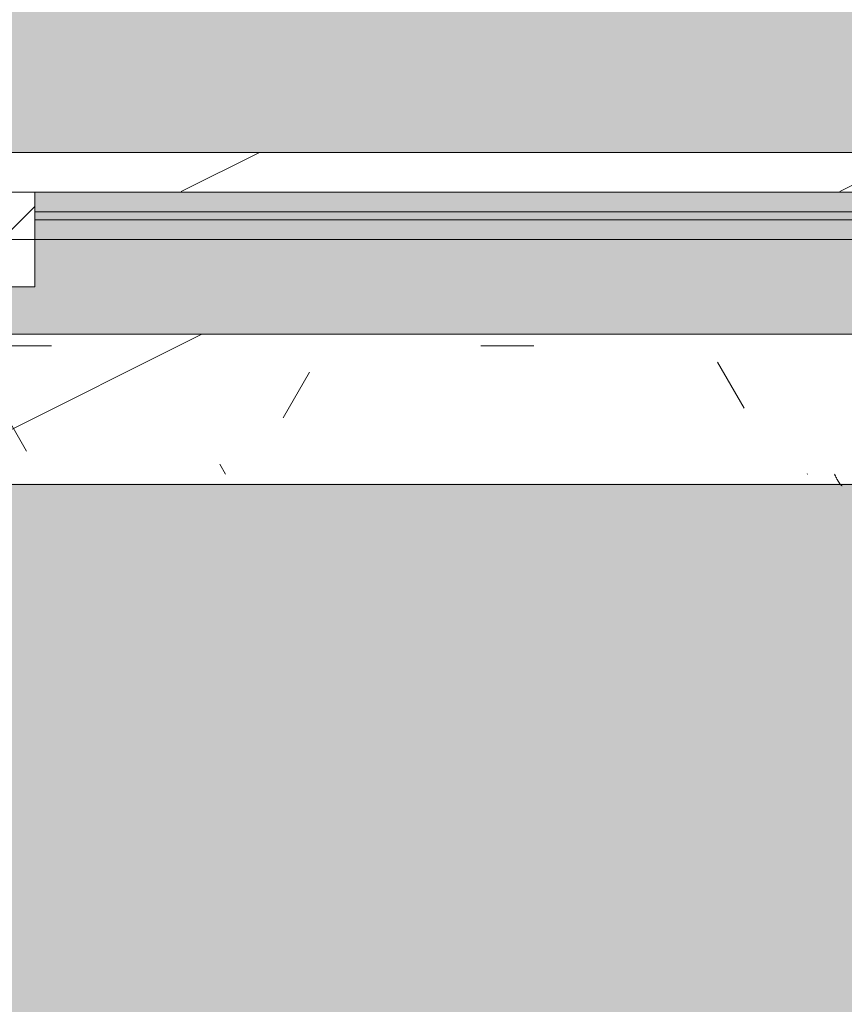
# Model space of a CAD drawing. Header units: millimetres. Extents: x 5980700 to 6194397, y -12939 to 2351883.
# Tile 44 of 124: x 6033453 to 6033974, y -8707 to -8084. Entities that reach past the tile are written whole.
import ezdxf

# ---------------------------------------------------------------- set-up
doc = ezdxf.new("R2010")
doc.units = ezdxf.units.MM
for name, color, linetype, lineweight in [('A-DOOR-FRAM', 31, 'Continuous', 18), ('A-DOOR-GLAZ', 31, 'Continuous', 9), ('A-FLOR-PATT', 8, 'Continuous', 18), ('A-GLAZ', 151, 'Continuous', 9), ('A-GLAZ-SILL', 1, 'Continuous', 9), ('A-WALL', 113, 'Continuous', 18), ('A-WALL-PATT', 111, 'Continuous', 25)]:
    doc.layers.add(name, color=color, linetype=linetype, lineweight=lineweight)

# ---------------------------------------------------------------- blocks, each defined once
blk = doc.blocks.new('FX-HRT-JANELA_CORRER-4FLS - 330x190cm-4FLS-ALU-3_0cmFolha 5-V25-PLANTA DE CAIMENTO DE PISOS - TÉRREO')
at = {"layer": 'A-DOOR-FRAM', "lineweight": 5}
h = blk.add_hatch(color=251, dxfattribs=at)
h.paths.add_polyline_path([(49.99999999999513, -47.49999999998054), (49.99999999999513, -59.9999999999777), (789.9999999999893, -59.9999999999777), (789.9999999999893, -47.49999999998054), (646.1029533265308, -47.49999999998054)])
h.paths.add_polyline_path([(49.99999999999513, -64.99999999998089), (49.99999999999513, -77.49999999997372), (789.9999999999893, -77.49999999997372), (789.9999999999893, -64.99999999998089), (646.1029533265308, -64.99999999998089)])
at = {"layer": 'A-DOOR-GLAZ', "lineweight": 5}
blk.add_hatch(color=255, dxfattribs=at).paths.add_polyline_path([(646.1029533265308, -59.9999999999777), (49.99999999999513, -59.9999999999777), (49.99999999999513, -64.99999999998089), (789.9999999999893, -64.99999999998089), (789.9999999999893, -59.9999999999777)])
at = {"layer": 'A-GLAZ', "lineweight": 5}
h = blk.add_hatch(color=251, dxfattribs=at)
h.paths.add_polyline_path([(1629.999999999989, 12.50000000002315), (-1629.999999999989, 12.50000000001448), (-1629.999999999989, -17.49999999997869), (-789.9999999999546, -17.49999999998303), (-789.999999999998, -47.49999999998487), (789.9999999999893, -47.49999999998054), (790.0000000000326, -17.49999999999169), (1629.999999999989, -17.49999999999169)])
h.paths.add_polyline_path([(-1629.999999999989, -47.49999999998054), (-1629.999999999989, -77.49999999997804), (-839.9999999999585, -77.49999999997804), (-839.9999999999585, -47.49999999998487), (-1579.999999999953, -47.49999999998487)])
h.paths.add_polyline_path([(1234.973589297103, -47.4999999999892), (840.0000000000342, -47.49999999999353), (840.0000000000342, -77.49999999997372), (1629.999999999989, -77.49999999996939), (1629.999999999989, -47.4999999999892), (1580.000000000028, -47.4999999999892)])
h = blk.add_hatch(dxfattribs=at)
h.set_pattern_fill('FP_44', color=256, style=0, pattern_type=2)
h.set_pattern_definition([(225, (-6222.366999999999, -8270.326), (449.0128060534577, -449.0128060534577), []), (225, (-6381.116999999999, -8270.326), (5.684341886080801e-14, -898.0256121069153), []), (225, (-6063.616999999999, -8270.326), (5.684341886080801e-14, -898.0256121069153), [])])
h.paths.add_polyline_path([(49.99999999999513, -47.49999999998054), (-4.331468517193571e-12, -47.49999999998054), (-4.331468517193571e-12, -77.49999999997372), (12.49999999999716, -77.49999999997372), (12.49999999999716, -72.49999999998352), (37.49999999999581, -72.49999999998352), (37.49999999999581, -77.49999999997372), (49.99999999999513, -77.49999999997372), (49.99999999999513, -59.9999999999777)])
h.paths.add_polyline_path([(840.0000000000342, -47.4999999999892), (789.9999999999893, -47.4999999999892), (789.9999999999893, -77.49999999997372), (840.0000000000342, -77.49999999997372), (840.0000000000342, -59.9999999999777)])
at = {"layer": 'A-DOOR-FRAM', "color": 250, "lineweight": 5}
for p, q in [((840.0000000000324, -17.50000000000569), (790.0000000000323, -17.50000000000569)), ((790.0000000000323, -17.50000000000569), (790.0000000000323, -47.50000000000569)), ((789.9999999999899, -77.49999999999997), (789.9999999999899, -47.49999999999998)), ((790.0000000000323, -47.50000000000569), (840.0000000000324, -47.50000000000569)), ((839.9999999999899, -77.49999999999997), (789.9999999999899, -77.49999999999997))]:
    blk.add_line(p, q, dxfattribs=at)
at = {"layer": 'A-DOOR-FRAM', "color": 90, "lineweight": 5}
for p, q in [((49.99999999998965, -47.49999999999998), (789.9999999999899, -47.49999999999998)), ((789.9999999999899, -77.49999999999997), (49.99999999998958, -77.49999999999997))]:
    blk.add_line(p, q, dxfattribs=at)
at = {"layer": 'A-DOOR-GLAZ', "color": 250, "lineweight": 5}
for p, q in [((49.99999999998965, -59.99999999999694), (789.9999999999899, -59.99999999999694)), ((789.9999999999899, -59.99999999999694), (789.9999999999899, -64.99999999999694)), ((789.9999999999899, -64.99999999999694), (49.99999999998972, -64.99999999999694))]:
    blk.add_line(p, q, dxfattribs=at)
at = {"layer": 'A-GLAZ', "color": 90, "lineweight": 5}
blk.add_line((1629.999999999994, 12.49999999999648), (-1630.000000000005, 12.49999999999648), dxfattribs=at)
blk = doc.blocks.new('FP_26-PLANTA DE CAIMENTO DE PISOS - TÉRREO')
at = {"layer": 'A-GLAZ-SILL', "color": 90, "lineweight": 5}
blk.add_line((1674.999999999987, 107.4999999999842), (-1674.999999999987, 107.4999999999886), dxfattribs=at)
at = {"layer": 'A-GLAZ-SILL', "lineweight": 5}
for p, q in [((279.7714747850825, 108.3310381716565), (279.9009629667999, 108.2496327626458)), ((279.9009629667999, 108.2496327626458), (280.030451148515, 108.1596092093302)), ((280.030451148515, 108.1596092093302), (280.1599393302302, 108.0610744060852)), ((280.1599393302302, 108.0610744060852), (280.2894275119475, 107.9541453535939)), ((280.2894275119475, 107.9541453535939), (280.4189156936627, 107.8389490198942)), ((280.4189156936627, 107.8389490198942), (280.54840387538, 107.7156221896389)), ((280.54840387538, 107.7156221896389), (280.6778920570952, 107.5843113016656)), ((280.6778920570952, 107.5843113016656), (280.8073802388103, 107.4451722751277)), ((280.8073802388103, 107.4451722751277), (280.9368684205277, 107.2983703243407)), ((280.9368684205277, 107.2983703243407), (281.0663566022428, 107.1440797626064)), ((281.0663566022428, 107.1440797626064), (281.195844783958, 106.9824837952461)), ((281.195844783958, 106.9824837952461), (281.3253329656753, 106.8137743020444)), ((281.3253329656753, 106.8137743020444), (281.4548211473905, 106.6381516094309)), ((281.4548211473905, 106.6381516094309), (281.5843093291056, 106.4558242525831)), ((281.5843093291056, 106.4558242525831), (281.713797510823, 106.2670087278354)), ((281.713797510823, 106.2670087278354), (281.8432856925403, 106.0719292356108)), ((281.8432856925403, 106.0719292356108), (281.9727738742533, 105.8708174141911)), ((281.9727738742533, 105.8708174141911), (282.1022620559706, 105.6639120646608)), ((282.1022620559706, 105.6639120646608), (282.2317502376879, 105.4514588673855)), ((282.2317502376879, 105.4514588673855), (282.3612384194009, 105.2337100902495)), ((282.3612384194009, 105.2337100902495), (282.4907266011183, 105.01092428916)), ((282.4907266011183, 105.01092428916), (282.6202147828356, 104.7833660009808)), ((282.6202147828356, 104.7833660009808), (282.7497029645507, 104.5513054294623)), ((282.7497029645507, 104.5513054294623), (282.879191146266, 104.315018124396)), ((282.879191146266, 104.315018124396), (283.0086793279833, 104.074784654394)), ((283.0086793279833, 104.074784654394), (283.1381675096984, 103.8308902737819)), ((283.1381675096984, 103.8308902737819), (283.2676556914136, 103.5836245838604)), ((283.2676556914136, 103.5836245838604), (283.3971438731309, 103.3332811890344)), ((283.3971438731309, 103.3332811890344), (283.5266320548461, 103.0801573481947)), ((283.5266320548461, 103.0801573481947), (283.6561202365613, 102.8245536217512)), ((283.6561202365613, 102.8245536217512), (283.7856084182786, 102.5667735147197)), ((283.7856084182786, 102.5667735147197), (283.9150965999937, 102.3071231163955)), ((283.9150965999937, 102.3071231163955), (284.0445847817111, 102.0459107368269)), ((284.0445847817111, 102.0459107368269), (284.1740729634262, 101.7834465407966)), ((284.1740729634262, 101.7834465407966), (284.3035611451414, 101.520042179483)), ((284.3035611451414, 101.520042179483), (284.4330493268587, 101.2560104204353)), ((284.4330493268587, 101.2560104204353), (284.5625375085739, 100.9916647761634))]:
    blk.add_line(p, q, dxfattribs=at)
blk = doc.blocks.new('CC_PEITORIL - PEITORIL-3910248-PLANTA DE CAIMENTO DE PISOS - TÉRREO')
at = {"layer": 'A-GLAZ-SILL', "lineweight": 5}
h = blk.add_hatch(dxfattribs=at)
h.set_pattern_fill('FP_45', color=256, style=0, pattern_type=2)
h.set_pattern_definition([(180, (-6222.366999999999, -8270.326), (-406.4, -101.6000000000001), [33.528, -271.272, 33.528, -1896.872]), (180, (-6222.366999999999, -8270.326), (-406.4, -101.6000000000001), [-338.328, -271.272, 33.528, -576.072, -1016]), (180, (-6222.366999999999, -8270.326), (-406.4, -101.6000000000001), [-1219.2, 33.528, -271.272, 33.528, -677.672]), (180, (-6222.366999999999, -8270.326), (-406.4, -101.6000000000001), [-1557.528, -169.672, 33.528, -474.472]), (300.0000000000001, (-6374.767, -8321.126), (291.188181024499, -301.1527240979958), [33.528, -271.272, 33.528, -1896.872]), (300.0000000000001, (-6374.767, -8321.126), (291.188181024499, -301.1527240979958), [-338.328, -271.272, 33.528, -576.072, -1016]), (300.0000000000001, (-6374.767, -8321.126), (291.188181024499, -301.1527240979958), [-1219.2, 33.528, -271.272, 33.528, -677.672]), (300.0000000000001, (-6374.767, -8321.126), (291.188181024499, -301.1527240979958), [-1557.528, -169.672, 33.528, -474.472]), (59.99999999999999, (-6425.566999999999, -8524.326), (115.2118189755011, 402.7527240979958), [33.528, -271.272, 33.528, -271.272, -1625.6]), (59.99999999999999, (-6425.566999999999, -8524.326), (115.2118189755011, 402.7527240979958), [-609.6, 33.528, -576.072, 33.528, -271.272, -711.2]), (59.99999999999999, (-6425.566999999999, -8524.326), (115.2118189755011, 402.7527240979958), [-1524, 33.528, -169.672, 33.528, -474.472])])
h.paths.add_polyline_path([(1674.999999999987, 100.9916647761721), (-1674.999999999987, 100.9916647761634), (-1674.999999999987, 77.50000000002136), (-1649.999999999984, 77.50000000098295), (-1649.999999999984, 12.50000000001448), (1649.999999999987, 12.50000000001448), (1649.999999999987, 77.50000000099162), (1674.999999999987, 77.50000000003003), (1674.999999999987, 80.27823564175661)])
h = blk.add_hatch(dxfattribs=at)
h.set_pattern_fill('FP_46', color=256, style=0, pattern_type=2)
h.set_pattern_definition([(36.87, (-6857.366999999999, -9857.826), (-4762.494328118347, -3175.008507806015), [793.75, -7143.75]), (26.565, (-7809.866999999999, -9381.576), (1587.501456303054, 1587.499067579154), [1774.879, -1774.879]), (18.435, (-7809.866999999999, -8587.826), (3174.997452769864, 1587.502903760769), [1004.024, -4016.092])])
h.paths.add_polyline_path([(1674.999999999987, 100.9916647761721), (-1674.999999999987, 100.9916647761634), (-1674.999999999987, 77.50000000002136), (-1649.999999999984, 77.50000000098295), (-1649.999999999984, 12.50000000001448), (1649.999999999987, 12.50000000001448), (1649.999999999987, 77.50000000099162), (1674.999999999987, 77.50000000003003), (1674.999999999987, 80.27823564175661)])
at = {"layer": 'A-GLAZ', "color": 90, "lineweight": 5}
blk.add_blockref('FP_26-PLANTA DE CAIMENTO DE PISOS - TÉRREO', (0, 0), dxfattribs=at)
blk = doc.blocks.new('BE-PMSa-MOD-ARQ-CONEXAODOFUTURO-EX-000-R_rvt-1-PLANTA DE CAIMENTO DE PISOS - TÉRREO')
at = {"layer": 'A-FLOR-PATT', "lineweight": 5}
h = blk.add_hatch(dxfattribs=at)
h.set_pattern_fill('FP_2', color=135, style=0, pattern_type=2)
h.set_pattern_definition([(0, (0, 0), (812.8, 203.2), [33.528, -576.072, 33.528, -576.072, -3251.2]), (0, (0, 0), (812.8, 203.2), [-1219.2, 33.528, -1185.672, 33.528, -576.072, -1422.4]), (0, (0, 0), (812.8, 203.2), [-3048, 33.528, -372.872, 33.528, -982.472]), (120, (304.8, 101.6), (-582.3763620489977, 602.3054481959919), [33.52799999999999, -576.0719999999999, 33.52799999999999, -576.0719999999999, -3251.199999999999]), (120, (304.8, 101.6), (-582.3763620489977, 602.3054481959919), [-1219.2, 33.52799999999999, -1185.672, 33.52799999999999, -576.0719999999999, -1422.4]), (120, (304.8, 101.6), (-582.3763620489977, 602.3054481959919), [-3048, 33.52799999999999, -372.8719999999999, 33.52799999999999, -982.4719999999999]), (240, (406.4, 508), (-230.4236379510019, -805.5054481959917), [33.528, -576.072, 33.528, -576.072, -3251.2]), (240, (406.4, 508), (-230.4236379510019, -805.5054481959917), [-1219.2, 33.528, -1185.672, 33.528, -576.072, -1422.4]), (240, (406.4, 508), (-230.4236379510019, -805.5054481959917), [-3048, 33.528, -372.872, 33.528, -982.472])])
h.paths.add_polyline_path([(13153.13200708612, -10125.84100563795), (14705.38782324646, -10125.84100563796), (14705.38782324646, -9779.8857164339), (14699.38782324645, -9779.8857164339), (14699.38782324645, -9763.237570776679), (14681.68558745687, -9763.757413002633), (14670.96395493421, -9768.482704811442), (14665.88782324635, -9780.73757077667), (14665.88782324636, -9856.278958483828), (14670.73620676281, -9865.0681674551), (14677.45883342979, -9868.493127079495), (14678.38782324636, -9869.242380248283), (14678.38782324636, -9881.040871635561), (14674.1436913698, -9882.10035906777), (14663.09686027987, -9878.012306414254), (14654.48340806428, -9869.156476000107), (14652.0250349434, -9859.981702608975), (14651.89263271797, -9855.73757077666), (14650.88782324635, -9855.73757077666), (14651.89263271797, -9780.73757077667), (14653.73085252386, -9770.127241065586), (14655.24199762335, -9764.487570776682), (14667.13782324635, -9752.591745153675), (14683.38782324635, -9748.23757077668), (14699.38782324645, -9748.23757077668), (14699.38782324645, -9731.589425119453), (14705.38782324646, -9731.589425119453), (14705.38782324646, -9705.737570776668), (14755.38782324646, -9705.737570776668), (14755.38782324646, -9754.737570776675), (14795.38782324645, -9754.737570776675), (14796.02424042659, -9756.737570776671), (14812.38782324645, -9756.737570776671), (14811.36426821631, -9815.737570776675), (14810.34779546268, -9815.737570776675), (14811.47778338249, -9818.171971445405), (14811.43015556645, -9819.291362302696), (14811.44856252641, -9820.918341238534), (14827.38782324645, -9827.197475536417), (14827.38782324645, -10125.84100563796), (21231.38515489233, -10125.84100563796), (21231.38515489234, 5919.158994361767), (12003.88515489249, 5918.472013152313), (12003.8851548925, 5447.158205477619), (12268.88333741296, 5447.158205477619), (12268.88333741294, 4674.158994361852), (15653.88333741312, 4674.158994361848), (15653.88333741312, 5447.158205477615), (15923.88333741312, 5447.15820547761), (15923.88333741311, 4674.158994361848), (19999.38682609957, 4674.158994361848), (19999.38682609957, 5447.158205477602), (20269.38682609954, 5447.158205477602), (20269.38682609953, 4280.731645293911), (20299.38682609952, 4280.731645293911), (20298.51487451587, 1530.731645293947), (20269.38682609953, 1530.731645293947), (20269.38682609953, 1143.558994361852), (20299.38682609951, 1143.558994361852), (20298.51487451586, -1606.441005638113), (20269.38682609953, -1606.441005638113), (20269.38682609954, -2040.191005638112), (20299.38682609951, -2040.191005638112), (20298.51487451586, -4790.191005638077), (20269.38682609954, -4790.191005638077), (20269.38682609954, -5273.941005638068), (20299.38682609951, -5273.941005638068), (20298.51487451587, -8023.941005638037), (20269.38682609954, -8023.941005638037), (20269.38682609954, -9308.841005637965), (19999.38682609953, -9308.841005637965), (19999.38682609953, -8513.841794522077), (19913.38333741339, -8513.841794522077), (19913.38333741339, -8347.825683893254), (19635.38599049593, -8347.825683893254), (19635.38599049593, -8377.825683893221), (16285.38599049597, -8376.953732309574), (16285.38599049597, -8347.825683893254), (15971.88333741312, -8347.825683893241), (15971.88333741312, -8513.84179452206), (15921.38515489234, -8513.84179452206), (15921.38515489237, -9312.594001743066), (15651.38515489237, -9312.594001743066), (15651.3851548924, -8513.84179452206), (15603.38515489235, -8513.841794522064), (15603.38515489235, -8377.825683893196), (12316.88333741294, -8377.82568389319), (12316.88333741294, -8513.841794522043), (12268.88333741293, -8513.841794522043), (12268.88333741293, -9312.59400174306), (11998.88333741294, -9312.59400174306), (11998.88333741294, -8513.841794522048), (11950.88333741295, -8513.841794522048), (11950.88333741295, -8347.825683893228), (11867.63333741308, -8347.825683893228), (11867.63333741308, -8377.82568389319), (8517.633337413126, -8376.953732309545), (8517.633337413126, -8347.825683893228), (8434.383337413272, -8347.825683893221), (8434.383337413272, -8468.841794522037), (8419.38333741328, -8468.841794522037), (8419.38333741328, -8498.841794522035), (8434.383337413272, -8498.841794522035), (8434.383337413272, -8513.841794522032), (8386.383337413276, -8513.841794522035), (8386.383337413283, -9312.594001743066), (8116.383337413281, -9312.594001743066), (8116.383337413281, -9125.841005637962), (2121.38333741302, -9125.841005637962), (2121.38333741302, -9312.594001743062), (1851.383337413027, -9312.594001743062), (1851.383337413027, -9125.841005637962), (-4143.616662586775, -9125.841005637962), (-4143.616662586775, -9312.594001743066), (-4413.616662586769, -9312.594001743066), (-4413.616662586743, -8513.841794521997), (-4461.61666258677, -8513.841794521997), (-4461.61666258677, -8498.841794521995), (-4446.616662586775, -8498.841794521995), (-4446.616662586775, -8468.841794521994), (-4461.61666258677, -8468.841794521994), (-4461.61666258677, -8347.825683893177), (-4547.366662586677, -8347.825683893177), (-4547.366662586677, -8377.825683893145), (-7897.36666258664, -8376.953732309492), (-7897.36666258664, -8347.825683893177), (-7983.116662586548, -8347.825683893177), (-7983.116662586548, -8513.841794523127), (-8031.114845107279, -8513.841794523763), (-8031.114845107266, -9308.841005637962), (-8301.114845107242, -9308.841005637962), (-8301.114845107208, -8513.84179452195), (-8349.116662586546, -8513.841794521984), (-8349.116662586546, -8347.825683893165), (-8354.864845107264, -8347.825683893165), (-8354.864845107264, -8377.825683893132), (-11704.86484510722, -8376.953732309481), (-11704.86484510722, -8347.825683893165), (-11710.61666258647, -8347.825683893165), (-11710.61666258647, -8513.841794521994), (-11758.61484510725, -8513.841794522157), (-11758.61484510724, -9308.841005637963), (-12028.61484510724, -9308.841005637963), (-12028.61484510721, -8513.841794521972), (-12076.61666258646, -8513.841794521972), (-12076.61666258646, -8347.825683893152), (-12498.61666258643, -8347.825683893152), (-12498.61666258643, -8377.82568389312), (-15848.61666258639, -8376.953732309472), (-15848.61666258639, -8347.825683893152), (-16270.61666258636, -8347.82568389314), (-16270.61666258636, -8513.841794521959), (-16356.6158860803, -8513.84179452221), (-16356.61588608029, -9308.841005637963), (-16626.61588608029, -9308.841005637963), (-16626.61588608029, -7987.079408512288), (-16656.61588608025, -7987.079408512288), (-16655.74393449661, -5237.079408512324), (-16626.61588608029, -5237.079408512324), (-16626.61588608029, -4803.341005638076), (-16656.61588608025, -4803.341005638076), (-16655.7439344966, -2053.341005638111), (-16626.61588608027, -2053.341005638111), (-16626.61588608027, -1620.841794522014), (-16656.61588608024, -1620.841794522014), (-16655.74393449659, 1129.158205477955), (-16626.61588608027, 1129.158205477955), (-16626.61588608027, 1534.158205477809), (-16656.61588608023, 1534.158205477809), (-16655.74393449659, 4284.158205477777), (-16626.61588608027, 4284.158205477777), (-16626.61588608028, 5479.158994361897), (-16356.61588608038, 5479.158994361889), (-16356.61588608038, 4674.158994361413), (-12028.61666258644, 4674.158994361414), (-12028.61666258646, 5447.158205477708), (-11733.61666258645, 5446.941285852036), (-11733.61666258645, 4674.158994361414), (-8301.114845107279, 4674.158994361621), (-8301.114845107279, 5447.158205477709), (-8031.114845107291, 5447.158205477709), (-8031.114845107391, 5919.158994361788), (-17588.61484510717, 5919.158994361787), (-17588.6148451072, -10125.84100563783), (8442.166919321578, -10125.84100563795)])
h.paths.add_polyline_path([(14664.88301377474, -9780.73757077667), (14665.63226694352, -9779.779781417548), (14664.44050548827, -9775.73581322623)])
h.paths.add_polyline_path([(-16089.6590788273, -8758.10531785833), (-16115.54098333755, -8754.697900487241), (-16139.6590788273, -8744.707858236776), (-16160.36975694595, -8728.815995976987), (-16176.26161920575, -8708.105317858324), (-16186.2516614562, -8683.987222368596), (-16189.6590788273, -8658.105317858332), (-16186.2516614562, -8632.223413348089), (-16176.26161920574, -8608.105317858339), (-16160.36975694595, -8587.39463973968), (-16139.6590788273, -8571.502777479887), (-16115.54098333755, -8561.512735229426), (-16089.6590788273, -8558.105317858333), (-16063.77717431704, -8561.512735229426), (-16039.65907882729, -8571.502777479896), (-16018.94840070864, -8587.394639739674), (-16003.05653844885, -8608.105317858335), (-15993.06649619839, -8632.22341334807), (-15989.6590788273, -8658.105317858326), (-15993.06649619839, -8683.987222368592), (-16003.05653844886, -8708.10531785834), (-16018.94840070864, -8728.815995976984), (-16039.65907882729, -8744.707858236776), (-16063.77717431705, -8754.697900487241)])
h.paths.add_polyline_path([(19732.71217533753, -8754.668450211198), (19706.83027082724, -8751.260990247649), (19682.71217533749, -8741.270823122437), (19660.00862136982, -8722.781563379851), (19646.10963495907, -8704.667825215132), (19636.11959270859, -8680.54942825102), (19632.71217533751, -8648.664394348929), (19632.71217533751, -8622.782813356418), (19636.11959270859, -8596.901232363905), (19646.10963495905, -8572.783438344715), (19662.00149721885, -8552.073019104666), (19682.71217533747, -8536.181355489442), (19706.83027082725, -8526.191438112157), (19732.7121753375, -8522.784063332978), (19758.59407984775, -8526.191438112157), (19782.71217533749, -8536.181355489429), (19803.42285345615, -8552.073019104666), (19819.31471571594, -8572.783438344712), (19829.30475796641, -8596.901232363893), (19832.7121753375, -8628.39034617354), (19832.7121753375, -8654.66720021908), (19827.88084468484, -8683.987101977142), (19816.67739151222, -8708.104895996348), (19803.42285345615, -8725.378762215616), (19782.71217533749, -8741.27082312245), (19758.59407984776, -8751.260990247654)])
h.paths.add_polyline_path([(15648.38515489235, -8468.841794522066), (15650.88333741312, -8468.841794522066), (15650.88333741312, -8347.825683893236), (15648.38515489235, -8347.825683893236), (15648.38515489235, -8375.919436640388)])
h.paths.add_polyline_path([(-15957.766248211, 4689.65210732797), (-15964.016248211, 4691.326789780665), (-15966.60508297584, 4693.313272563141), (-15969.84032103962, 4698.916869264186), (-15969.84032103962, 4705.387345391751), (-15966.60508297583, 4710.990942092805), (-15961.00148627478, 4714.226180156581), (-15954.53101014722, 4714.226180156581), (-15948.92741344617, 4710.990942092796), (-15945.69217538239, 4705.387345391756), (-15945.69217538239, 4698.916869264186), (-15948.92741344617, 4693.313272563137), (-15954.53101014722, 4690.078034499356)])
h.paths.add_polyline_path([(19572.98503538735, 4699.192323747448), (19566.73503538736, 4700.867006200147), (19564.14620062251, 4702.853488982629), (19560.91096255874, 4708.45708568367), (19560.91096255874, 4714.927561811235), (19564.14620062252, 4720.531158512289), (19569.74979732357, 4723.766396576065), (19576.22027345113, 4723.766396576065), (19581.82387015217, 4720.53115851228), (19585.05910821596, 4714.927561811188), (19585.05910821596, 4708.457085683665), (19581.82387015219, 4702.853488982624), (19576.22027345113, 4699.618250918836)])
h.paths.add_polyline_path([(19732.7121753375, 4730.240264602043), (19706.83027082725, 4733.647681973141), (19682.7121753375, 4743.637724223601), (19662.00149721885, 4759.529586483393), (19646.10963495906, 4780.240264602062), (19636.11959270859, 4804.358360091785), (19632.71217533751, 4830.240264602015), (19636.11959270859, 4856.122169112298), (19646.10963495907, 4880.240264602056), (19662.00149721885, 4900.950942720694), (19682.7121753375, 4916.84280498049), (19706.83027082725, 4926.832847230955), (19732.7121753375, 4930.240264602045), (19758.59407984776, 4926.832847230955), (19782.71217533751, 4916.842804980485), (19803.42285345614, 4900.950942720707), (19819.31471571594, 4880.240264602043), (19829.30475796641, 4856.122169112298), (19832.7121753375, 4830.24026460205), (19829.30475796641, 4804.358360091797), (19819.31471571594, 4780.240264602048), (19803.42285345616, 4759.529586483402), (19782.71217533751, 4743.63772422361), (19758.59407984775, 4733.647681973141)])
h.paths.add_polyline_path([(-16089.6590788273, 4736.408178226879), (-16115.54098333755, 4739.815595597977), (-16139.6590788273, 4749.805637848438), (-16160.36975694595, 4765.697500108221), (-16176.26161920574, 4786.408178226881), (-16186.2516614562, 4810.526273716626), (-16189.6590788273, 4836.408178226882), (-16186.2516614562, 4862.29008273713), (-16176.26161920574, 4886.408178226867), (-16160.36975694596, 4907.118856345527), (-16139.6590788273, 4923.010718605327), (-16115.54098333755, 4933.000760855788), (-16089.6590788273, 4936.408178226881), (-16063.77717431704, 4933.000760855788), (-16039.6590788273, 4923.010718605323), (-16018.94840070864, 4907.118856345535), (-16003.05653844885, 4886.408178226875), (-15993.06649619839, 4862.29008273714), (-15989.6590788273, 4836.408178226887), (-15993.06649619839, 4810.526273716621), (-16003.05653844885, 4786.408178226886), (-16018.94840070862, 4765.697500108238), (-16039.6590788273, 4749.805637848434), (-16063.77717431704, 4739.815595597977)])
h = blk.add_hatch(dxfattribs=at)
h.set_pattern_fill('FP_109', color=133, style=0, pattern_type=2)
h.set_pattern_definition([(49.99999999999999, (0, 0), (182.184668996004, -15.93908553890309), [19.05, -209.55]), (355, (0, 0), (-35.24242749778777, 191.0566080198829), [15.24, -167.64]), (100.451, (15.182, -1.328), (146.9425016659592, 175.1166878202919), [16.19, -178.09]), (46.184, (0, 50.8), (271.0788941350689, -42.04327417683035), [28.575, -314.325]), (96.636, (22.59, 47.297), (237.4025071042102, 247.4272132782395), [24.285, -267.135]), (351.184, (0, 50.8), (237.404605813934, 247.4251178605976), [22.86, -251.46]), (21, (25.4, 38.1), (151.6148798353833, -102.2655185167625), [19.05, -209.55]), (326, (25.4, 38.1), (61.80235996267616, 184.1877424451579), [15.24, -167.64]), (71.45100000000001, (38.035, 29.578), (213.4170626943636, 81.92136778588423), [16.19, -178.09]), (37.50000000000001, (0, 0), (3.08832282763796, 84.55507579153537), [8.382, -157.226, 8.382, -161.798, -168.275]), (37.50000000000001, (0, 0), (3.08832282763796, 84.55507579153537), [-335.788, 8.382, -159.893]), (7.499999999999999, (0, 0), (66.81943811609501, 100.1807470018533), [8.382, -88.646, 8.382, -153.416, -64.135]), (7.499999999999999, (0, 0), (66.81943811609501, 100.1807470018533), [-258.826, 8.382, -55.753]), (327.5, (-56.642, 0), (135.5904877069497, -5.7289126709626), [8.382, -55.118, 8.382, -189.738, -262.89]), (327.5, (-56.642, 0), (135.5904877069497, -5.7289126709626), [-261.62, 8.382, -254.508]), (317.5, (-82.042, 0), (148.1288864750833, 25.42676126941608), [8.382, -74.168, 8.382, -123.19, -186.69]), (317.5, (-82.042, 0), (148.1288864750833, 25.42676126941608), [-214.122, 8.382, -178.308])])
h.paths.add_polyline_path([(-4441.627696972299, -8177.825683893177), (-4441.627696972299, -8167.82568389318), (-4451.627696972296, -8167.82568389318), (-4451.627696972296, -8177.825683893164)])
h.paths.add_polyline_path([(20075.50989163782, -8167.825683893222), (20089.3868260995, -8167.825683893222), (20089.38682609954, -5194.841794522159), (19913.38333741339, -5194.841794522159), (19913.38333741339, -4838.84179452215), (20089.38682609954, -4838.841794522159), (20089.38682609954, -2003.841794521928), (19923.3833374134, -2003.841794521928), (19923.38333741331, -1915.841005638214), (15956.88333741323, -1915.841005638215), (15956.88333741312, -2008.841794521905), (15620.88333741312, -2008.841794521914), (15620.88333741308, -1915.841005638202), (12301.88333741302, -1915.841005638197), (12301.88333741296, -2008.841794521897), (11965.88333741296, -2008.84179452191), (11965.88333741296, -1915.841005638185), (9479.379702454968, -1915.841005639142), (9479.379702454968, -1900.841005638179), (8579.379702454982, -1900.841005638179), (8579.379702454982, -2050.841005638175), (11830.88333741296, -2050.841005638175), (11830.88333741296, -2143.841794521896), (12436.88333741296, -2143.841794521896), (12436.88333741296, -2050.84100563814), (15485.88333741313, -2050.841005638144), (15485.88333741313, -2143.841794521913), (16091.88333741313, -2143.841794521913), (16091.88333741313, -2050.841005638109), (19788.3833374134, -2050.841005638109), (19788.3833374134, -2138.841794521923), (19964.38682609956, -2138.841794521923), (19964.38682609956, -4713.841794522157), (19788.3833374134, -4713.841794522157), (19788.3833374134, -5319.841794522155), (19964.38682609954, -5319.841794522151), (19964.38682609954, -8042.825683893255), (8511.785154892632, -8042.825683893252), (8511.785154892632, -4063.84179452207), (8559.379702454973, -4063.841794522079), (8559.379702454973, -3457.84179452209), (8511.785154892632, -3457.84179452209), (8511.785154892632, -2770.84100563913), (8500.374635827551, -2770.84100563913), (8500.374635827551, -2640.841005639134), (8511.785154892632, -2640.841005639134), (8511.785154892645, -2138.841794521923), (8549.379702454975, -2138.826511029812), (8549.379702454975, -1900.841005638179), (8539.379702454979, -1900.841005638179), (8539.379702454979, -1915.841005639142), (8424.379702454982, -1915.841005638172), (8424.379702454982, -2003.841794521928), (8386.785154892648, -2003.841794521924), (8386.785154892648, -3582.841794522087), (8434.379702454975, -3582.841794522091), (8434.379702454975, -3938.841794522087), (8386.78515489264, -3938.841794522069), (8386.78515489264, -8167.825683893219), (19983.39944753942, -8167.825683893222)])
h.paths.add_polyline_path([(-4451.627696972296, -8167.82568389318), (-4451.627696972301, -1915.841005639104), (-4556.62769697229, -1915.841005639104), (-4556.62769697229, -1900.841005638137), (-4566.627696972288, -1900.841005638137), (-4566.627696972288, -2740.841005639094), (-4556.627696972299, -2740.841005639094), (-4556.627696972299, -2751.841005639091), (-4536.622630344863, -2751.841005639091), (-4536.622630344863, -2640.841005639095), (-4517.622630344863, -2640.841005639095), (-4517.622630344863, -2770.841005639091), (-4556.627696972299, -2770.841005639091), (-4556.627696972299, -2780.841005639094), (-4566.627696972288, -2780.841005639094), (-4566.627696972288, -2820.841005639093), (-4576.627696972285, -2820.841005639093), (-4576.627696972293, -8042.825683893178), (-16321.61588607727, -8042.825683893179), (-16321.61588608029, -5319.841794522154), (-16145.61666258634, -5319.841794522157), (-16145.61666258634, -4713.841794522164), (-16321.61588608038, -4713.841794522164), (-16321.61588608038, -2138.841794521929), (-16145.61666258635, -2138.841794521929), (-16145.61666258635, -2050.841005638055), (-12201.61666258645, -2050.841005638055), (-12201.61666258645, -2138.841794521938), (-11585.61666258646, -2138.841794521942), (-11585.61666258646, -2050.841005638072), (-8474.116662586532, -2050.841005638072), (-8474.116662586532, -2138.841794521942), (-7858.116662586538, -2138.841794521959), (-7858.116662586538, -2050.841005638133), (-4596.627696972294, -2049.966749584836), (-4596.627696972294, -1900.841005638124), (-5496.627696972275, -1900.841005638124), (-5496.627696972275, -1915.841005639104), (-7993.116662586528, -1915.841005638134), (-7993.116662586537, -2003.841794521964), (-8339.116662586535, -2003.841794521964), (-8339.116662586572, -1915.841005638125), (-11720.6166625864, -1915.841005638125), (-11720.61666258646, -2003.841794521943), (-12066.61666258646, -2003.841794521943), (-12066.61666258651, -1915.841005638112), (-16280.61666258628, -1915.841005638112), (-16280.61666258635, -2003.84179452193), (-16446.61588608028, -2003.84179452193), (-16446.61588608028, -4838.841794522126), (-16270.61666258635, -4838.841794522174), (-16270.61666258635, -5194.841794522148), (-16446.61588608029, -5194.841794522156), (-16446.61588608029, -8167.825683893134), (-4512.987072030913, -8167.825683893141)])
h.paths.add_polyline_path([(-6183.614845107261, -327.1176804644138), (-6183.612822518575, -327.1195872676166), (-6151.433903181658, -327.1195872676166)])
h.paths.add_polyline_path([(-6183.614845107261, -1157.117680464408), (-6183.612822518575, -1157.119587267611), (-6174.673446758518, -1157.119587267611)])
h.paths.add_polyline_path([(9914.343509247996, -1770.841005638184), (10006.38515489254, -1770.841005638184), (10006.38515489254, -14.61798700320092), (9529.379702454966, -14.61798700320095), (9529.379702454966, -29.61798700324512), (9479.379702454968, -29.61798700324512), (9479.379702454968, -14.61798700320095), (8539.379702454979, -14.617987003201), (8539.379702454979, -29.61798700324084), (8489.37970245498, -28.80444696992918), (8489.37970245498, -14.617987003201), (-2271.114845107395, -14.6179870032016), (-2271.114845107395, -29.61036006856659), (-2321.114845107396, -29.61036006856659), (-2321.114845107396, -14.6179870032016), (-3061.11484510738, -14.61798700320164), (-3061.11484510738, -29.6103600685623), (-3111.114845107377, -29.61036006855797), (-3111.114845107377, -14.61798700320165), (-3280.616662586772, -14.61798700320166), (-3280.616662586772, -29.61036006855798), (-3330.616662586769, -29.61036006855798), (-3330.616662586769, -14.61798700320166), (-4070.616662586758, -14.6179870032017), (-4070.616662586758, -29.61036006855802), (-4120.616662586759, -29.61036006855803), (-4120.616662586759, -14.6179870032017), (-4506.627696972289, -14.61798700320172), (-4506.627696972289, -29.61036006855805), (-4556.62769697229, -29.61036006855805), (-4556.62769697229, -14.61798700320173), (-5496.627696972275, -14.61798700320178), (-5496.627696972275, -29.61036006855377), (-5546.627696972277, -29.61036006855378), (-5546.627696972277, -14.61798700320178), (-6183.614845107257, -14.61798700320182), (-6183.614845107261, -1770.841005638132), (-5546.627696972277, -1770.841005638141), (-5546.627696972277, -1755.841005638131), (-5496.627696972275, -1755.841005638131), (-5496.627696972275, -1770.841005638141), (-4556.62769697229, -1770.841005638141), (-4556.62769697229, -1755.841005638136), (-4506.627696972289, -1755.841005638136), (-4506.627696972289, -1770.841005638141), (-4436.616662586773, -1770.841005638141), (-4436.616662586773, -1682.841794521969), (-4120.616662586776, -1682.841794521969), (-4120.616662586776, -1770.841005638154), (-1313.614873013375, -1770.841005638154), (-1313.614873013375, -1755.841005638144), (-1243.614873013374, -1755.841005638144), (-1243.614873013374, -1770.841005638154), (-403.6148730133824, -1770.841005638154), (-403.6148730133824, -1755.841005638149), (-333.6148730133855, -1755.841005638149), (-333.6148730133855, -1770.841005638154), (748.3833374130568, -1770.841005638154), (748.3833374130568, -1755.841005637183), (818.3833374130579, -1755.841005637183), (818.3833374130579, -1770.841005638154), (1678.38333741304, -1770.841005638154), (1678.38333741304, -1620.841005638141), (-3970.61666258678, -1620.841005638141), (-3970.61666258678, -1532.841794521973), (-4586.616662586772, -1532.841794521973), (-4586.616662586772, -1620.841005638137), (-6033.61484510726, -1620.841005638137), (-6033.61484510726, -164.6179870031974), (9856.385154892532, -164.6179870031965), (9856.385154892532, -1620.841005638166), (8559.379702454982, -1620.841005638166), (8559.379702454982, -1532.841794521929), (7943.379702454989, -1532.841794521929), (7943.379702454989, -1620.841005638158), (2294.383337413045, -1620.970226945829), (2294.383337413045, -1770.841005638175), (3154.383337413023, -1770.841005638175), (3154.383337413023, -1755.841005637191), (3224.383337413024, -1755.841005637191), (3224.383337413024, -1770.841005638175), (4236.385126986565, -1770.841005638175), (4236.385126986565, -1755.841005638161), (4306.385126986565, -1755.841005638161), (4306.385126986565, -1770.841005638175), (5146.385126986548, -1770.841005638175), (5146.385126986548, -1755.841005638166), (5216.38512698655, -1755.841005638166), (5216.38512698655, -1770.841005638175), (8093.379702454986, -1770.841005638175), (8093.379702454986, -1682.841794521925), (8409.379702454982, -1682.841794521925), (8409.379702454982, -1770.841005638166), (8489.37970245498, -1770.841005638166), (8489.37970245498, -1755.841005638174), (8539.379702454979, -1755.841005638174), (8539.379702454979, -1770.841005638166), (9479.379702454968, -1770.841005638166), (9479.379702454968, -1755.841005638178), (9529.379702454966, -1755.841005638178), (9529.379702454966, -1770.841005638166), (9856.385154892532, -1770.841005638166)])
h.paths.add_polyline_path([(2264.383337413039, -1770.841005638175), (2264.383337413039, -1527.841794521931), (1708.383337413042, -1527.841794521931), (1708.383337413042, -1770.841005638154), (1718.38333741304, -1770.841005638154), (1718.38333741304, -1755.841005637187), (1788.383337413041, -1755.841005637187), (1788.383337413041, -1770.841005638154), (1833.383337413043, -1770.841005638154), (1833.383337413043, -1677.841794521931), (2139.383337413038, -1677.841794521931), (2139.383337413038, -1770.841005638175), (2184.38333741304, -1770.841005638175), (2184.38333741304, -1755.841005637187), (2254.383337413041, -1755.841005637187), (2254.383337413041, -1770.841005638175), (2259.025241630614, -1770.841005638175)])
h.paths.add_polyline_path([(16686.35582290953, -1755.841005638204), (19923.38333741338, -1755.841005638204), (19923.3833374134, -1667.841794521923), (20089.38682609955, -1667.841794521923), (20089.38682609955, 1166.15820547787), (19913.38333741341, 1166.158205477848), (19913.38333741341, 1522.158205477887), (20089.38682609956, 1522.158205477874), (20089.38682609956, 4296.158205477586), (19913.3833374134, 4296.158205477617), (19913.38333741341, 4461.658994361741), (15971.88333741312, 4461.658994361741), (15971.88333741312, 4296.158205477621), (15605.88333741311, 4296.158205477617), (15605.88333741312, 4461.658994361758), (12316.88333741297, 4461.658994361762), (12316.88333741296, 4296.158205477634), (11950.88333741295, 4296.158205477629), (11950.88333741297, 4461.658994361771), (8424.379702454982, 4461.658994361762), (8424.379702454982, 140.3820129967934), (8489.37970245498, 140.3820129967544), (8489.37970245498, 130.3820129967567), (8539.379702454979, 130.382012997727), (8539.379702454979, 115.3820129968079), (8549.379702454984, 115.3820129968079), (8549.379702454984, 955.3820129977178), (8539.379702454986, 955.3820129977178), (8539.379702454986, 966.3820129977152), (8519.374635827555, 966.382012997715), (8519.374635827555, 855.3820129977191), (8500.374635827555, 855.3820129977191), (8500.374635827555, 985.382012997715), (8539.379702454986, 985.3820129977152), (8539.379702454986, 995.3820129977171), (8549.379702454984, 995.3820129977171), (8549.379702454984, 4336.658994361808), (11825.88333741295, 4336.658994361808), (11825.88333741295, 4171.158205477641), (12441.88333741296, 4171.158205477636), (12441.88333741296, 4336.658994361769), (15480.88333741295, 4336.658994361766), (15480.88333741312, 4171.158205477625), (16096.88333741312, 4171.15820547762), (16097.48518693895, 4336.658994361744), (19788.3833374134, 4336.658994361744), (19788.38333741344, 4171.158205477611), (19964.38682609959, 4171.158205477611), (19964.38682609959, 1647.158205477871), (19788.38333741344, 1647.158205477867), (19788.38333741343, 1041.158205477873), (19964.38682609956, 1041.158205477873), (19964.38682609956, -1532.841794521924), (19788.38333741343, -1532.841794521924), (19788.38333741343, -1620.841005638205), (16091.88333741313, -1620.841005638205), (16091.88333741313, -1527.84179452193), (15485.88333741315, -1527.841794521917), (15485.88333741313, -1620.841005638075), (12436.88333741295, -1620.841005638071), (12436.88333741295, -1527.841794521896), (11830.88333741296, -1527.841794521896), (11830.88333741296, -1620.841005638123), (10286.38515489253, -1620.841005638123), (10286.38515489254, 265.3820129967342), (8579.379702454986, 265.3820129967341), (8579.379702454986, 115.3820129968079), (9479.379702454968, 115.3820129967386), (9479.379702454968, 130.3820129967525), (9509.37970245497, 130.3820129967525), (9509.37970245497, 140.3820129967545), (10161.38515489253, 140.3820129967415), (10161.38515489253, -1755.841005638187), (11965.88333741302, -1755.841005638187), (11965.88333741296, -1662.841794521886), (12301.88333741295, -1662.84179452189), (12301.88333741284, -1755.841005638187), (15620.88333741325, -1755.841005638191), (15620.88333741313, -1662.841794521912), (15956.88333741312, -1662.841794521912), (15956.88333741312, -1755.841005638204), (16417.78746090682, -1755.841005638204)])
h.paths.add_polyline_path([(-6868.469615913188, -1755.841005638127), (-6338.614845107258, -1755.841005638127), (-6338.614845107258, 140.3896399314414), (-5546.627696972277, 140.3896399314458), (-5546.627696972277, 130.3896399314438), (-5496.627696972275, 130.389639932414), (-5496.627696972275, 115.3896399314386), (-4596.627696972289, 115.3896399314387), (-4596.627696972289, 265.3896399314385), (-6463.614845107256, 265.3896399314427), (-6463.614845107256, -1620.841005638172), (-7858.116662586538, -1620.841005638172), (-7858.116662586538, -1532.841794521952), (-8474.116662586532, -1532.841794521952), (-8474.116662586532, -1620.84100563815), (-11585.61666258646, -1620.84100563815), (-11585.61666258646, -1532.841794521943), (-12201.61666258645, -1532.841794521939), (-12201.61666258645, -1620.841005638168), (-16145.61666258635, -1620.841005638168), (-16145.61666258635, -1532.841794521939), (-16321.61588608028, -1532.841794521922), (-16321.61588608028, 1041.158205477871), (-16145.61666258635, 1041.158205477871), (-16145.61666258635, 1647.158205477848), (-16321.6158860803, 1647.158205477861), (-16321.6158860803, 4171.158205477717), (-16145.61666258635, 4171.158205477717), (-16145.61666258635, 4337.158913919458), (-12201.61666258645, 4337.158913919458), (-12201.61666258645, 4171.158205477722), (-11585.61666258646, 4171.158205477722), (-11585.61666258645, 4337.158913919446), (-8474.116662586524, 4337.158913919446), (-8474.116662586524, 4171.158205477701), (-7858.116662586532, 4171.158205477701), (-7858.116662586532, 4337.158913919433), (-4576.627696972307, 4337.158913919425), (-4576.627696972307, 1035.389639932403), (-4566.627696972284, 1035.389639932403), (-4566.627696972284, 995.3896399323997), (-4556.62769697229, 995.3896399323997), (-4556.62769697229, 985.3896399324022), (-4517.622630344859, 985.3896399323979), (-4517.622630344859, 855.389639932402), (-4536.622630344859, 855.389639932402), (-4536.622630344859, 966.3896399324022), (-4556.62769697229, 966.3896399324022), (-4556.62769697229, 955.3896399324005), (-4566.627696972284, 955.3896399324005), (-4566.627696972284, 115.3896399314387), (-4556.62769697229, 115.3896399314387), (-4556.62769697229, 130.3896399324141), (-4506.627696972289, 130.3896399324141), (-4506.627696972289, 140.3896399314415), (-4451.627696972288, 140.3896399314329), (-4451.711295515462, 4461.658994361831), (-7983.116662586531, 4461.65899436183), (-7983.116662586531, 4296.158205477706), (-8349.116662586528, 4296.158205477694), (-8349.200261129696, 4461.658994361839), (-11710.61666258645, 4461.658994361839), (-11710.61666258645, 4296.158205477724), (-12076.61666258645, 4296.158205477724), (-12076.7002611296, 4461.658994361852), (-16280.61666258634, 4461.658994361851), (-16280.61666258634, 4306.158205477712), (-16446.61588608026, 4306.158205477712), (-16446.61588608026, 1512.158205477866), (-16280.61666258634, 1512.158205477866), (-16280.61666258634, 1497.158205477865), (-16270.61666258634, 1497.158205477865), (-16270.61666258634, 1166.158205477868), (-16446.61588608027, 1166.158205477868), (-16446.61588608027, -1667.841794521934), (-16280.61666258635, -1667.841794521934), (-16280.61666258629, -1755.841005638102), (-12066.61666258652, -1755.841005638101), (-12066.61666258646, -1667.841794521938), (-11720.61666258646, -1667.841794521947), (-11720.61666258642, -1755.841005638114), (-8339.116662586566, -1755.841005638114), (-8339.116662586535, -1667.841794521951), (-7993.116662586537, -1667.841794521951), (-7993.116662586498, -1755.841005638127), (-7457.340251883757, -1755.841005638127)])
h.paths.add_polyline_path([(10006.38316409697, -1157.11958726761), (10006.38515489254, -1157.117680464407), (9997.443780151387, -1157.11958726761)])
h.paths.add_polyline_path([(10006.38316409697, -327.1195872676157), (10006.38515489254, -327.1176804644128), (9997.443780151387, -327.1195872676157)])
h.paths.add_polyline_path([(7264.425647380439, 115.3820129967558), (7919.878136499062, 115.3820129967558), (7919.878136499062, 265.3820129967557), (6363.379702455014, 265.3820129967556), (6363.379702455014, 115.3820129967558)])
h.paths.add_polyline_path([(6323.379702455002, 115.3820129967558), (6333.379702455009, 115.3820129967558), (6333.379702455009, 265.3820129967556), (2116.385126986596, 265.3820129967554), (2116.385126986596, 1037.158205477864), (2296.38333741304, 1037.158205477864), (2296.38333741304, 1651.158205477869), (2116.385126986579, 1651.158205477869), (2116.385126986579, 2814.158994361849), (1966.385126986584, 2814.158994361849), (1966.385126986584, 2804.158994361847), (1981.385126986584, 2804.158994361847), (1981.385126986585, 1516.158205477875), (2161.383337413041, 1516.158205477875), (2161.383337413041, 1172.158205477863), (1981.385126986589, 1172.158205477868), (1981.385126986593, 130.382012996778), (6323.379702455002, 130.3820129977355)])
h.paths.add_polyline_path([(7949.878136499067, 115.3820129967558), (7963.379702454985, 115.3820129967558), (7963.379702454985, 130.3820129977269), (8078.379702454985, 130.3820129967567), (8078.379702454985, 296.3913006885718), (8254.379702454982, 296.4037829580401), (8254.379702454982, 1172.158205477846), (8076.38333741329, 1172.158205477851), (8076.38333741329, 1516.158205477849), (8254.379702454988, 1516.158205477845), (8254.379702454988, 4306.158205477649), (8078.383337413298, 4306.158205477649), (8078.383337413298, 4471.658994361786), (7658.883337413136, 4471.658994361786), (7658.883337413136, 4476.658994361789), (7618.883337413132, 4476.658994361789), (7618.883337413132, 4486.658994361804), (2618.883337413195, 4486.658994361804), (2618.883337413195, 4476.658994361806), (2578.8833374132, 4476.658994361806), (2578.8833374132, 4471.658994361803), (2159.383337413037, 4471.658994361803), (2159.383337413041, 4306.158205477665), (1981.385126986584, 4306.158205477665), (1981.385126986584, 3744.158994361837), (1966.385126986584, 3744.158994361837), (1966.385126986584, 2844.158994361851), (2116.385126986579, 2844.158994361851), (2116.385126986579, 4171.158205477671), (2294.38333741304, 4171.158205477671), (2294.38333741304, 4336.658994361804), (7943.383337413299, 4336.658994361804), (7943.383337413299, 4171.158205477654), (8119.379702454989, 4171.158205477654), (8119.379702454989, 1651.158205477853), (7941.383337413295, 1651.158205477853), (7941.383337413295, 1037.158205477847), (8119.379702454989, 1037.158205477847), (8119.379702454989, 431.3942088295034), (7949.878136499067, 431.3817265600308), (7949.878136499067, 130.3820129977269)])
h.paths.add_polyline_path([(1686.385126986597, 115.3820129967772), (1836.385126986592, 115.3820129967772), (1836.385126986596, 2754.15899436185), (1821.385126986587, 2754.15899436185), (1821.385126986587, 2804.158994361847), (1836.385126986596, 2804.158994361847), (1836.385126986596, 3744.158994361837), (1821.385126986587, 3744.158994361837), (1821.385126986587, 3794.158994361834), (1836.385126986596, 3794.158994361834), (1836.385126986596, 3907.158994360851), (1774.885126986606, 3907.158994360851), (1774.885126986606, 3919.658994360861), (1049.885126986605, 3919.658994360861), (1049.885126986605, 3954.658994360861), (1769.885126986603, 3954.658994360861), (1769.885126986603, 3961.658994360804), (386.3851269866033, 3961.658994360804), (386.3851269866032, 4486.658994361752), (-333.6148451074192, 4486.658994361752), (-333.6148451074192, 4407.158913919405), (-318.6148451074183, 4407.158913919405), (-318.6148451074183, 4357.158913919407), (-333.6148451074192, 4357.158913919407), (-333.6148451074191, 3617.158913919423), (-318.6148451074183, 3617.158913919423), (-318.6148451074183, 3567.158913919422), (-333.6148451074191, 3567.158913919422), (-333.6148451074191, 3238.903506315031), (-183.6148451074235, 3238.903506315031), (-183.6148451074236, 4337.158913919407), (236.3851269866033, 4337.158913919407), (236.3851269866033, 3811.658994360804), (1686.385126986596, 3811.658994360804), (1686.385126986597, 265.3820129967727), (444.3857207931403, 265.3820129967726), (444.3857207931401, 2287.15820547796), (81.29247742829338, 2287.15820547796), (81.2924774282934, 2137.15820547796), (294.3857207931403, 2137.15820547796), (294.3857207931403, 1698.268829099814), (304.3857207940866, 1698.268829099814), (304.3857207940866, 1648.268829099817), (294.3857207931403, 1648.268829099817), (295.5425980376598, 308.2688290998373), (304.385720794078, 308.2688290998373), (304.385720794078, 258.2688290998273), (294.3857207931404, 258.2688290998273), (294.3857207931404, 115.3820129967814), (1680.297920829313, 115.3820129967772)])
h.paths.add_polyline_path([(-2016.707522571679, 1971.140541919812), (-1743.707740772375, 1971.14801826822), (-1743.707740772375, 2121.140541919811), (-1993.707304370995, 2121.140541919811), (-1993.707304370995, 1971.148018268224), (-2018.707522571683, 1971.148018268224), (-2018.707522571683, 2121.140541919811), (-2422.616662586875, 2121.140541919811), (-2422.616662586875, 2245.558205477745), (-3006.114845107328, 2245.558205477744), (-3006.114845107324, 3007.158913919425), (-2018.707522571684, 3007.158913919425), (-2018.707522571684, 3238.903506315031), (-3156.114845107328, 3238.903506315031), (-3156.114845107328, 1971.140541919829), (-2784.616662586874, 1971.14054191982), (-2784.616662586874, 2095.558205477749), (-2572.616662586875, 2095.558205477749), (-2572.616662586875, 1971.140541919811), (-2018.707522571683, 1971.140541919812)])
h.paths.add_polyline_path([(-1993.707304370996, 3007.158913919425), (-1743.707740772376, 3007.158913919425), (-1743.707740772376, 3238.903506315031), (-1993.707304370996, 3238.903506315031), (-1993.707304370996, 3094.949362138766)])
h.paths.add_polyline_path([(1801.885126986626, 3919.658994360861), (1836.385126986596, 3919.658994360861), (1836.385126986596, 3961.658994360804), (1801.885126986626, 3961.658994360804), (1801.885126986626, 3927.158994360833)])
at = {"layer": 'A-WALL-PATT', "lineweight": 5}
h = blk.add_hatch(dxfattribs=at)
h.set_pattern_fill('FP_129', color=71, style=0, pattern_type=2)
h.set_pattern_definition([(216.87, (166.6, 416.5), (1249.498511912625, 833.0022321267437), [208.25, -1874.25]), (206.565, (416.5, 291.55), (-416.4997849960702, -416.4999353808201), [465.661, -465.661]), (198.435, (416.5, 83.3), (-832.9995359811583, -416.5008561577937), [263.4179999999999, -1053.671])])
h.paths.add_polyline_path([(-16446.61588608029, -8192.82568389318), (-4451.627696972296, -8192.510425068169), (-4451.627696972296, -8167.82568389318), (-16446.61588608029, -8167.825683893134)])
at = {"layer": 'A-WALL', "color": 90, "lineweight": 5}
blk.add_line((-4451.627696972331, -8167.825683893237), (-16446.61588608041, -8167.825683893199), dxfattribs=at)
at = {"layer": 'A-GLAZ', "color": 250, "lineweight": 5, "rotation": 180}
for name in ['FX-HRT-JANELA_CORRER-4FLS - 330x190cm-4FLS-ALU-3_0cmFolha 5-V25-PLANTA DE CAIMENTO DE PISOS - TÉRREO', 'CC_PEITORIL - PEITORIL-3910248-PLANTA DE CAIMENTO DE PISOS - TÉRREO']:
    blk.add_blockref(name, (-6222.366662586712, -8270.325683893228), dxfattribs=at)

msp = doc.modelspace()

# ---------------------------------------------------------------- block references
at = {"lineweight": 5}
msp.add_blockref('BE-PMSa-MOD-ARQ-CONEXAODOFUTURO-EX-000-R_rvt-1-PLANTA DE CAIMENTO DE PISOS - TÉRREO', (6040474.816446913, 0), dxfattribs=at)

doc.saveas('drawing.dxf')
